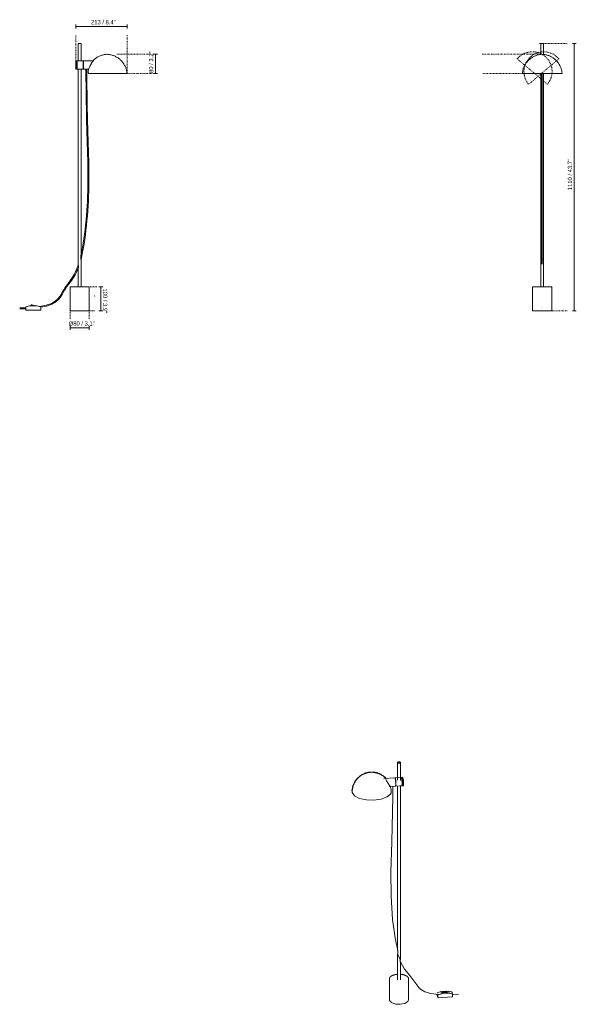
# Model space of a CAD drawing. Header units: millimetres. Extents: x -3675 to -1349, y -2871 to 6929.
# Tile 1 of 2: x -3675 to -1349, y -2871 to 1214. Entities that reach past the tile are written whole.
import ezdxf

# ---------------------------------------------------------------- set-up
doc = ezdxf.new("R2010")
doc.units = ezdxf.units.MM
doc.linetypes.add('Dash', pattern=[6, 3, -3])
for name, color, linetype, lineweight in [('Cotas', 7, 'Continuous', 9), ('Cotas-8', 7, 'Continuous', 9), ('Lighthing Fixture Detail Wide Black', 7, 'Continuous', 20), ('Luminarias', 7, 'Continuous', 20)]:
    doc.layers.add(name, color=color, linetype=linetype, lineweight=lineweight)
doc.layers.add('Lighthing Fixture Dim Grey Dash', color=7, linetype='Dash', lineweight=9, true_color=0xd2d2d2)
doc.styles.add('Arial Narrow', font='ARIALN.TTF', dxfattribs={"height": 17.6})
doc.dimstyles.new('FARO_-_2_2mm_Arial_Narrow_mm_Inch_Right', dxfattribs={"dimscale": 304.8, "dimtxt": 18.012385, "dimasz": 0, "dimexe": 0.026247, "dimexo": 0.0625, "dimgap": 0.013123, "dimtad": 1, "dimdec": 0, "dimzin": 0, "dimdsep": 46, "dimtxsty": 'Arial Narrow', "dimblk1": 'NONE', "dimblk2": 'NONE', "dimsah": 1, "dimcen": 0.09, "dimadec": 0, "dimazin": 0, "dimtfac": 1, "dimtdec": 4, "dimtix": 1, "dimtmove": 0, "dimatfit": 3, "dimfxl": 0.026247, "dimfxlon": 1, "dimtvp": 1, "dimtolj": 1, "dimtzin": 0, "dimarcsym": 2})
doc.dimstyles.new('FARO_-_2_2mm_Arial_Narrow_mm_Inch_Right_2', dxfattribs={"dimscale": 304.8, "dimtxt": 18.012385, "dimasz": 0, "dimexe": 0.026247, "dimexo": 0.0625, "dimgap": 0.013123, "dimtad": 1, "dimdec": 0, "dimzin": 0, "dimdsep": 46, "dimtxsty": 'Arial Narrow', "dimblk1": 'NONE', "dimblk2": 'NONE', "dimsah": 1, "dimcen": 0.09, "dimadec": 0, "dimazin": 0, "dimtfac": 1, "dimtdec": 4, "dimtix": 1, "dimtmove": 0, "dimatfit": 3, "dimfxl": 0.026247, "dimfxlon": 1, "dimtvp": 1, "dimtolj": 1, "dimtzin": 0, "dimarcsym": 2})

# ---------------------------------------------------------------- blocks, each defined once
blk = doc.blocks.new('matilda_floorlamp - 28251 STUDIO Black table lamp-499302-Alzado_PDF')
at = {"layer": 'Luminarias'}
for p, q in [((-3431.7, 1116), (-3431.7, 1042.5)), ((-3420.2, 1116), (-3431.7, 1116)), ((-3420.2, 1042.5), (-3420.2, 1116)), ((-3438.4, 1043.6), (-3442.4, 1043.6)), ((-3442.4, 1008.6), (-3442.4, 1043.6)), ((-3438.4, 1008.6), (-3438.4, 1043.6)), ((-3436.7, 1030.4), (-3438.4, 1030.4)), ((-3438.4, 1021.9), (-3436.7, 1021.9)), ((-3410.9, 1043.6), (-3436.7, 1043.6)), ((-3436.7, 1008.6), (-3436.7, 1043.6)), ((-3410.9, 1008.6), (-3410.9, 1043.6)), ((-3409.9, 1031.5), (-3410.9, 1031.5)), ((-3367.5, 1043.6), (-3409.9, 1043.6)), ((-3409.9, 1043.6), (-3409.9, 1008.6)), ((-3442.4, 1008.6), (-3438.4, 1008.6)), ((-3436.7, 1008.6), (-3410.9, 1008.6)), ((-3431.7, 1009.7), (-3431.7, 195.1)), ((-3420.2, 237.4), (-3420.2, 1009.7)), ((-3410.9, 1020.8), (-3409.9, 1020.8)), ((-3409.9, 1008.6), (-3388.6, 1008.6)), ((-3386.7, 990.5), (-3229.4, 990.5)), ((-3420.2, 106), (-3420.2, 220.1)), ((-3431.6, 183.6), (-3433.2, 179.8)), ((-3431.7, 183.4), (-3431.7, 106)), ((-3465.9, 104), (-3465.9, 6)), ((-3385.9, 6), (-3385.9, 104)), ((-3674.6, 18.3), (-3649.2, 19.1)), ((-3649.2, 19.1), (-3674.6, 18.3)), ((-3674.6, 14.3), (-3649.2, 15.1)), ((-3649.2, 21.9), (-3649.2, 10.5)), ((-3634.2, 27.5), (-3648.6, 22.7)), ((-3648.2, 9.5), (-3588.2, 9.5)), ((-3602.2, 27.5), (-3634.2, 27.5)), ((-3626.9, 30.1), (-3628.2, 27.5)), ((-3608.2, 27.5), (-3624.7, 31.2)), ((-3587.9, 22.7), (-3602.2, 27.5)), ((-3587.2, 10.5), (-3587.2, 21.8)), ((-3465.9, 6), (-3425.9, 6)), ((-3425.9, 6), (-3385.9, 6))]:
    blk.add_line(p, q, dxfattribs=at)
at = {"layer": 'Luminarias', "flags": 128}
for points in [[(-3369.1, 1045.5), (-3366.6, 1047.8), (-3364, 1050.1), (-3361.3, 1052.3), (-3358.6, 1054.4), (-3355.7, 1056.3), (-3352.8, 1058.2), (-3349.8, 1059.9), (-3346.8, 1061.5), (-3343.6, 1063), (-3340.5, 1064.3), (-3337.2, 1065.5), (-3333.9, 1066.6), (-3330.6, 1067.6), (-3327.3, 1068.4), (-3323.9, 1069.1), (-3320.5, 1069.7), (-3317.1, 1070.1), (-3313.6, 1070.4), (-3311.9, 1070.5)], [(-3311.9, 1070.5), (-3308.4, 1070.2), (-3305, 1069.9), (-3301.6, 1069.4), (-3298.2, 1068.8), (-3294.8, 1068), (-3291.5, 1067.1), (-3288.2, 1066.1), (-3284.9, 1064.9), (-3281.7, 1063.7), (-3278.6, 1062.2), (-3275.5, 1060.7), (-3272.5, 1059), (-3269.5, 1057.3), (-3266.6, 1055.4), (-3263.8, 1053.3), (-3261.1, 1051.2), (-3258.4, 1049), (-3255.9, 1046.7), (-3253.5, 1044.2), (-3251.1, 1041.7), (-3248.9, 1039.1), (-3246.7, 1036.4), (-3244.7, 1033.6), (-3242.8, 1030.7), (-3241, 1027.8), (-3239.3, 1024.7), (-3237.7, 1021.7), (-3236.3, 1018.5), (-3235, 1015.3), (-3233.8, 1012.1), (-3232.7, 1008.8), (-3231.8, 1005.5), (-3231, 1002.1), (-3230.4, 998.7), (-3229.9, 995.3), (-3229.5, 991.9), (-3229.4, 990.5)], [(-3420.3, 219.8), (-3416.7, 234.6), (-3413.4, 250.4), (-3410.2, 267.1), (-3407.2, 284.6), (-3404.5, 302.8), (-3401.9, 321.6), (-3399.6, 340.9), (-3397.4, 360.6), (-3395.5, 380.5), (-3393.7, 400.7), (-3392.2, 421), (-3390.8, 441.2), (-3389.7, 461.3), (-3388.8, 481.2), (-3388.1, 500.8), (-3387.6, 520), (-3387.4, 538.9), (-3387.3, 557.6), (-3387.3, 576.4), (-3387.5, 595.2), (-3387.8, 614.2), (-3388.3, 633.6), (-3388.8, 653.5), (-3389.4, 673.9), (-3390, 695.1), (-3390.7, 717.1), (-3391.4, 740.2), (-3392.2, 764.3), (-3392.9, 789.6), (-3393.5, 816.3), (-3394.1, 844.5), (-3394.7, 874.3), (-3395.2, 905.8), (-3395.5, 939.1), (-3395.8, 974.5), (-3395.9, 1009)], [(-3399.9, 1009), (-3399.8, 974.6), (-3399.5, 939.3), (-3399.2, 906), (-3398.7, 874.6), (-3398.1, 844.8), (-3397.5, 816.7), (-3396.9, 790), (-3396.2, 764.7), (-3395.5, 740.7), (-3394.7, 717.7), (-3394.1, 695.7), (-3393.4, 674.6), (-3392.8, 654.1), (-3392.3, 634.3), (-3391.9, 615), (-3391.5, 596), (-3391.3, 577.3), (-3391.3, 558.6), (-3391.4, 540), (-3391.6, 521.2), (-3392.1, 502.1), (-3392.8, 482.7), (-3393.7, 462.9), (-3394.7, 442.9), (-3396.1, 422.8), (-3397.6, 402.6), (-3399.3, 382.5), (-3401.2, 362.6), (-3403.3, 343), (-3405.7, 323.8), (-3408.2, 305), (-3410.9, 286.9), (-3413.8, 269.5), (-3417, 252.8), (-3420.3, 237.1)], [(-3420.3, 237.1), (-3417, 252.8), (-3413.8, 269.5), (-3410.9, 286.9), (-3408.2, 305), (-3405.7, 323.8), (-3403.3, 343), (-3401.2, 362.6), (-3399.3, 382.5), (-3397.6, 402.6), (-3396.1, 422.8), (-3394.7, 442.9), (-3393.7, 462.9), (-3392.8, 482.7), (-3392.1, 502.1), (-3391.6, 521.2), (-3391.4, 540), (-3391.3, 558.6), (-3391.3, 577.3), (-3391.5, 596), (-3391.9, 615), (-3392.3, 634.3), (-3392.8, 654.1), (-3393.4, 674.6), (-3394.1, 695.7), (-3394.7, 717.7), (-3395.5, 740.7), (-3396.2, 764.7), (-3396.9, 790), (-3397.5, 816.7), (-3398.1, 844.8), (-3398.7, 874.6), (-3399.2, 906), (-3399.5, 939.3), (-3399.8, 974.6), (-3399.9, 1008.8)], [(-3395.9, 1008.8), (-3395.8, 974.5), (-3395.5, 939.1), (-3395.2, 905.8), (-3394.7, 874.3), (-3394.1, 844.5), (-3393.5, 816.3), (-3392.9, 789.6), (-3392.2, 764.3), (-3391.4, 740.2), (-3390.7, 717.1), (-3390, 695.1), (-3389.4, 673.9), (-3388.8, 653.5), (-3388.3, 633.6), (-3387.8, 614.2), (-3387.5, 595.2), (-3387.3, 576.4), (-3387.3, 557.6), (-3387.4, 538.9), (-3387.6, 520), (-3388.1, 500.8), (-3388.8, 481.2), (-3389.7, 461.3), (-3390.8, 441.2), (-3392.2, 421), (-3393.7, 400.7), (-3395.5, 380.5), (-3397.4, 360.6), (-3399.6, 340.9), (-3401.9, 321.6), (-3404.5, 302.8), (-3407.2, 284.6), (-3410.2, 267.1), (-3413.4, 250.4), (-3416.7, 234.6), (-3420.3, 219.8)], [(-3592, 24.1), (-3565.1, 29.7), (-3543.2, 37.3), (-3527.3, 46.1), (-3516.1, 55.6), (-3508.2, 65.4), (-3502.4, 75.2), (-3497.2, 84.5), (-3492.1, 93.2), (-3487, 101.2), (-3481.9, 108.7), (-3476.8, 115.7), (-3471.9, 122.5), (-3466.9, 129.2), (-3462.1, 135.9), (-3457.4, 142.8), (-3452.8, 149.9), (-3448.3, 157.6), (-3443.9, 165.8), (-3439.7, 174.7), (-3435.6, 184.5), (-3431.6, 195.3)], [(-3431.6, 195.3), (-3435.6, 184.5), (-3439.7, 174.7), (-3443.9, 165.8), (-3448.3, 157.6), (-3452.8, 149.9), (-3457.4, 142.8), (-3462.1, 135.9), (-3466.9, 129.2), (-3471.9, 122.5), (-3476.8, 115.7), (-3481.9, 108.7), (-3487, 101.2), (-3492.1, 93.2), (-3497.2, 84.5), (-3502.4, 75.2), (-3508.2, 65.4), (-3516.1, 55.6), (-3527.3, 46.1), (-3543.2, 37.3), (-3565.1, 29.7), (-3592, 24.1)], [(-3587.2, 21), (-3563.9, 25.9), (-3541.4, 33.8), (-3524.9, 42.9), (-3513.1, 53), (-3504.8, 63.3), (-3498.7, 73.4), (-3493.6, 82.8), (-3488.5, 91.3), (-3483.5, 99.2), (-3478.4, 106.6), (-3473.4, 113.6), (-3468.5, 120.4), (-3463.5, 127.1), (-3458.7, 133.9), (-3453.9, 140.8), (-3449.2, 148.2), (-3444.6, 156), (-3440.1, 164.4), (-3435.8, 173.5), (-3431.6, 183.6)], [(-3437.9, 169.1), (-3440.1, 164.4), (-3444.6, 156), (-3446.9, 152.1)], [(-3434.7, 176.3), (-3435.8, 173.5), (-3437.4, 170)], [(-3447.7, 150.7), (-3449.2, 148.2), (-3453.9, 140.8), (-3458.7, 133.9), (-3463.5, 127.1), (-3468.5, 120.4), (-3473.4, 113.6), (-3478.4, 106.6), (-3483.5, 99.2), (-3488.5, 91.3), (-3493.6, 82.8), (-3498.7, 73.4), (-3500, 71.4)], [(-3465.9, 104), (-3465.9, 104.1), (-3465.9, 104.2), (-3465.9, 104.2), (-3465.9, 104.3), (-3465.9, 104.4), (-3465.9, 104.5), (-3465.9, 104.6), (-3465.8, 104.6), (-3465.8, 104.7), (-3465.8, 104.8), (-3465.7, 104.9), (-3465.7, 104.9), (-3465.7, 105), (-3465.6, 105.1), (-3465.6, 105.1), (-3465.5, 105.2), (-3465.5, 105.3), (-3465.4, 105.3), (-3465.4, 105.4), (-3465.3, 105.4), (-3465.3, 105.5), (-3465.2, 105.5), (-3465.1, 105.6), (-3465.1, 105.6), (-3465, 105.7), (-3464.9, 105.7), (-3464.9, 105.8), (-3464.8, 105.8), (-3464.7, 105.8), (-3464.7, 105.9), (-3464.6, 105.9), (-3464.5, 105.9), (-3464.4, 105.9), (-3464.3, 106), (-3464.3, 106), (-3464.2, 106), (-3464.1, 106), (-3464, 106), (-3464, 106), (-3463.9, 106)], [(-3425.9, 106), (-3427.5, 106), (-3429, 106), (-3430.5, 106), (-3432, 106), (-3433.5, 106), (-3435, 106), (-3436.4, 106), (-3437.9, 106), (-3439.3, 106), (-3440.7, 106), (-3442.1, 106), (-3443.5, 106), (-3444.8, 106), (-3446.1, 106), (-3447.4, 106), (-3448.6, 106), (-3449.8, 106), (-3451, 106), (-3452.1, 106), (-3453.2, 106), (-3454.2, 106), (-3455.2, 106), (-3456.2, 106), (-3457.1, 106), (-3457.9, 106), (-3458.7, 106), (-3459.4, 106), (-3460.1, 106), (-3460.8, 106), (-3461.3, 106), (-3461.9, 106), (-3462.3, 106), (-3462.7, 106), (-3463.1, 106), (-3463.4, 106), (-3463.6, 106), (-3463.8, 106), (-3463.9, 106), (-3463.9, 106), (-3463.9, 106)], [(-3463.9, 106), (-3463.9, 106), (-3463.8, 106), (-3463.7, 106), (-3463.4, 106), (-3463.2, 106), (-3462.8, 106), (-3462.5, 106), (-3462, 106), (-3461.5, 106), (-3460.9, 106), (-3460.3, 106), (-3459.6, 106), (-3458.9, 106), (-3458.1, 106), (-3457.3, 106), (-3456.4, 106), (-3455.5, 106), (-3454.5, 106), (-3453.5, 106), (-3452.4, 106), (-3451.3, 106), (-3450.1, 106), (-3449, 106), (-3447.7, 106), (-3446.5, 106), (-3445.2, 106), (-3443.8, 106), (-3442.5, 106), (-3441.1, 106), (-3439.7, 106), (-3438.3, 106), (-3436.8, 106), (-3435.4, 106), (-3433.9, 106), (-3432.4, 106), (-3431.7, 106)], [(-3387.9, 106), (-3388, 106), (-3388.1, 106), (-3388.2, 106), (-3388.4, 106), (-3388.7, 106), (-3389, 106), (-3389.4, 106), (-3389.9, 106), (-3390.4, 106), (-3390.9, 106), (-3391.6, 106), (-3392.2, 106), (-3393, 106), (-3393.7, 106), (-3394.6, 106), (-3395.5, 106), (-3396.4, 106), (-3397.4, 106), (-3398.4, 106), (-3399.5, 106), (-3400.6, 106), (-3401.7, 106), (-3402.9, 106), (-3404.1, 106), (-3405.4, 106), (-3406.7, 106), (-3408, 106), (-3409.4, 106), (-3410.8, 106), (-3412.2, 106), (-3413.6, 106), (-3415, 106), (-3416.5, 106), (-3418, 106), (-3419.5, 106), (-3421, 106), (-3422.5, 106), (-3424, 106), (-3425.5, 106), (-3425.9, 106)], [(-3420.2, 106), (-3419.9, 106), (-3418.4, 106), (-3416.9, 106), (-3415.4, 106), (-3414, 106), (-3412.5, 106), (-3411.1, 106), (-3409.7, 106), (-3408.4, 106), (-3407, 106), (-3405.7, 106), (-3404.5, 106), (-3403.2, 106), (-3402, 106), (-3400.9, 106), (-3399.8, 106), (-3398.7, 106), (-3397.6, 106), (-3396.6, 106), (-3395.7, 106), (-3394.8, 106), (-3394, 106), (-3393.2, 106), (-3392.4, 106), (-3391.7, 106), (-3391.1, 106), (-3390.5, 106), (-3390, 106), (-3389.5, 106), (-3389.1, 106), (-3388.8, 106), (-3388.5, 106), (-3388.3, 106), (-3388.1, 106), (-3388, 106), (-3387.9, 106), (-3387.9, 106)], [(-3387.9, 106), (-3387.9, 106), (-3387.8, 106), (-3387.7, 106), (-3387.6, 106), (-3387.5, 106), (-3387.5, 105.9), (-3387.4, 105.9), (-3387.3, 105.9), (-3387.2, 105.9), (-3387.2, 105.8), (-3387.1, 105.8), (-3387, 105.8), (-3386.9, 105.7), (-3386.9, 105.7), (-3386.8, 105.7), (-3386.7, 105.6), (-3386.7, 105.6), (-3386.6, 105.5), (-3386.6, 105.4), (-3386.5, 105.4), (-3386.4, 105.3), (-3386.4, 105.3), (-3386.3, 105.2), (-3386.3, 105.1), (-3386.2, 105.1), (-3386.2, 105), (-3386.2, 104.9), (-3386.1, 104.9), (-3386.1, 104.8), (-3386.1, 104.7), (-3386, 104.6), (-3386, 104.6), (-3386, 104.5), (-3386, 104.4), (-3386, 104.3), (-3385.9, 104.3), (-3385.9, 104.2), (-3385.9, 104.1), (-3385.9, 104), (-3385.9, 104)], [(-3524.3, 43.5), (-3524.9, 42.9), (-3525.7, 42.5)], [(-3512.5, 53.7), (-3513.1, 53), (-3513.6, 52.6)], [(-3504.3, 64.1), (-3504.8, 63.3), (-3505.5, 62.5)], [(-3562.9, 26.2), (-3563.9, 25.9), (-3565.4, 25.6)], [(-3540.7, 34.2), (-3541.4, 33.8), (-3542.5, 33.4)]]:
    blk.add_lwpolyline(points, dxfattribs=at)
at = {"layer": 'Luminarias'}
for centre, radius, start, end in [((-3648.3, 21.8), 0.945, 110.857, 177.578), ((-3648.3, 21.8), 0.945, 110.857, 177.578), ((-3648.2, 10.5), 1, 180, 270), ((-3648.2, 10.5), 1, 180, 210), ((-3648.2, 10.5), 1, 225, 255), ((-3625.1, 29.2), 2, 77.4712, 153.4349), ((-3588.2, 10.5), 1, 270, 360), ((-3588.2, 10.5), 1, 270, 0), ((-3588.2, 21.8), 0.963, 1.59, 69.975)]:
    blk.add_arc(centre, radius, start, end, dxfattribs=at)
for points in [[(-3381.1, 1026), (-3382.9, 1022.9), (-3385.9, 1016.8), (-3388.2, 1010.3), (-3389.1, 1006.9)], [(-3431.6, 183.6), (-3431.6, 183.5), (-3431.7, 183.4), (-3431.7, 183.4), (-3431.7, 183.4)]]:
    blk.add_open_spline(points, degree=3, dxfattribs=at)
for points, knots in [([(-3369.1, 1045.5), (-3369.1, 1045.5), (-3369.3, 1045.2), (-3369.9, 1044.2), (-3370.6, 1043.3), (-3371.2, 1042.3), (-3371.7, 1041.4), (-3372.3, 1040.5), (-3373.1, 1039.3), (-3374.2, 1037.6), (-3375.3, 1035.8), (-3376.8, 1033.4), (-3378.8, 1030.1), (-3380.4, 1027.3), (-3381.1, 1026)], [-1, -1, -1, -1, -0.857143, -0.785714, -0.714286, -0.642857, -0.607143, -0.571429, -0.5, -0.428571, -0.357143, -0.285714, -0.142857, 0, 0, 0, 0]), ([(-3389.1, 1006.9), (-3389.7, 1005.2), (-3390.4, 1001.6), (-3390.6, 997.2), (-3390.1, 994.1), (-3389.3, 992.1), (-3388.1, 990.8), (-3387.2, 990.5), (-3386.7, 990.5)], [-1, -1, -1, -1, -0.785714, -0.571429, -0.428571, -0.285714, -0.142857, 0, 0, 0, 0]), ([(-3420.3, 219.8), (-3420.3, 219.9), (-3420.3, 220), (-3420.4, 220.1), (-3420.5, 220.3), (-3420.6, 220.4), (-3420.6, 220.6), (-3420.7, 220.7), (-3420.7, 220.9), (-3420.8, 221.2), (-3420.8, 221.7), (-3420.9, 222.2), (-3420.9, 222.5), (-3420.9, 222.8), (-3420.9, 223), (-3420.9, 223.4), (-3421, 223.8), (-3421, 224.3), (-3421, 224.6), (-3421, 225), (-3421, 225.4), (-3421, 226.1), (-3420.9, 227.3), (-3420.9, 229), (-3420.8, 230.8), (-3420.7, 232), (-3420.7, 232.6), (-3420.6, 232.9), (-3420.6, 233.2), (-3420.6, 233.4), (-3420.6, 233.8), (-3420.6, 234.2), (-3420.5, 234.6), (-3420.5, 235), (-3420.5, 235.2), (-3420.4, 235.5), (-3420.4, 235.8), (-3420.3, 236.3), (-3420.3, 236.8), (-3420.3, 237.1)], [0, 0, 0, 0, 0.027778, 0.055556, 0.069444, 0.083333, 0.097222, 0.107639, 0.118056, 0.138889, 0.166667, 0.194444, 0.208333, 0.222222, 0.236111, 0.25, 0.277778, 0.305556, 0.319444, 0.333333, 0.361111, 0.388889, 0.444444, 0.555556, 0.666667, 0.722222, 0.75, 0.763889, 0.777778, 0.791667, 0.805556, 0.833333, 0.861111, 0.875, 0.888889, 0.902778, 0.916667, 0.944444, 1, 1, 1, 1]), ([(-3431.6, 195.3), (-3431.6, 195.3), (-3431.5, 195.3), (-3431.5, 195.3), (-3431.4, 195.2), (-3431.3, 195.1), (-3431.3, 195), (-3431.3, 194.9), (-3431.2, 194.8), (-3431.2, 194.6), (-3431.1, 194.4), (-3431.1, 194.1), (-3431.1, 193.9), (-3431, 193.8), (-3431, 193.6), (-3431, 193.4), (-3431, 193.1), (-3430.9, 192.8), (-3430.9, 192.5), (-3430.9, 192.3), (-3430.9, 192.1), (-3430.9, 191.9), (-3430.9, 191.7), (-3430.9, 191.3), (-3430.9, 191), (-3430.9, 190.5), (-3430.9, 189.8), (-3431, 189.1), (-3431, 188.4), (-3431.1, 187.7), (-3431.1, 187.3), (-3431.1, 186.9), (-3431.2, 186.6), (-3431.2, 186.3), (-3431.2, 186.2), (-3431.2, 186), (-3431.3, 185.7), (-3431.3, 185.4), (-3431.3, 185.1), (-3431.4, 184.9), (-3431.4, 184.8), (-3431.4, 184.6), (-3431.5, 184.4), (-3431.5, 184), (-3431.6, 183.8), (-3431.6, 183.6)], [0, 0, 0, 0, 0.027778, 0.055556, 0.069444, 0.083333, 0.097222, 0.111111, 0.125, 0.138889, 0.166667, 0.180556, 0.194444, 0.208333, 0.222222, 0.236111, 0.25, 0.277778, 0.305556, 0.319444, 0.333333, 0.347222, 0.361111, 0.388889, 0.416667, 0.444444, 0.5, 0.555556, 0.611111, 0.666667, 0.694444, 0.722222, 0.75, 0.763889, 0.777778, 0.791667, 0.805556, 0.833333, 0.861111, 0.875, 0.888889, 0.902778, 0.916667, 0.944444, 1, 1, 1, 1])]:
    blk.add_open_spline(points, degree=3, knots=knots, dxfattribs=at)
blk = doc.blocks.new('matilda_floorlamp - 28251 STUDIO Black table lamp-499302-00 Isometrico PDF')
at = {"layer": 'Luminarias', "color": 9, "lineweight": 9, "true_color": 0xc0c0c0}
for p, q in [((4307.1, -1867.8), (4307.1, -1941.3)), ((4318.6, -1942.6), (4318.6, -1867.8)), ((4242.7, -1938.2), (4242.5, -1937.6)), ((4295.9, -1931.1), (4250.2, -1934)), ((4295.8, -1931.2), (4297, -1933)), ((4298, -1933), (4296.5, -1931.5)), ((4322.5, -1929.4), (4296.9, -1931)), ((4323.6, -1931.3), (4322.3, -1929.5)), ((4328.1, -1929), (4324.2, -1929.3)), ((4329.2, -1931), (4328, -1929.2)), ((4118.2, -1991.6), (4118, -1981.8)), ((4272.3, -1967.7), (4298.1, -1966)), ((4299.1, -1966), (4324.7, -1964.3)), ((4307.1, -1964.9), (4307.1, -2647.6)), ((4318.6, -2684.7), (4318.6, -1963.7)), ((4326.4, -1964.2), (4330.3, -1964)), ((4307.1, -2662.9), (4307.1, -2769.5)), ((4318.4, -2683.9), (4307.1, -2662.9)), ((4307.1, -2662.9), (4307.1, -2662.9)), ((4307.3, -2663.3), (4307.2, -2663)), ((4307.4, -2663.7), (4307.3, -2663.3)), ((4318.6, -2769.5), (4318.6, -2695.1)), ((4272.9, -2765.7), (4272.9, -2852.7)), ((4352.9, -2852.7), (4352.9, -2765.7)), ((4472, -2823.3), (4486.2, -2818.1)), ((4486.2, -2818.1), (4517.9, -2816.1)), ((4488.8, -2826.8), (4486.2, -2818.1)), ((4493.2, -2821.2), (4509.5, -2816.9)), ((4511.7, -2817.7), (4513, -2819.9)), ((4517.9, -2816.1), (4532.2, -2819.5)), ((4520.5, -2824.8), (4517.9, -2816.1)), ((4471.4, -2825), (4471.4, -2824.1)), ((4471.6, -2825), (4471.4, -2824.1)), ((4471.4, -2834.2), (4471.4, -2829.9)), ((4471.4, -2834.4), (4471.4, -2834.2)), ((4471.4, -2834.4), (4474, -2843.1)), ((4472.5, -2825.1), (4472, -2823.3)), ((4474, -2832.8), (4473, -2829.7)), ((4474.6, -2832), (4473.7, -2829)), ((4474, -2832.8), (4474, -2842.8)), ((4488.8, -2826.8), (4474.6, -2832)), ((4475, -2843.7), (4534.4, -2839.9)), ((4520.5, -2824.8), (4488.8, -2826.8)), ((4493.2, -2821.2), (4493.7, -2823)), ((4510.1, -2818.7), (4493.7, -2823)), ((4493.7, -2823), (4513.6, -2821.8)), ((4513.6, -2821.8), (4512.3, -2819.5)), ((4513.6, -2821.8), (4513, -2819.9)), ((4534.8, -2828.2), (4520.5, -2824.8)), ((4534.8, -2828.2), (4532.2, -2819.5)), ((4535.3, -2828.7), (4532.8, -2820)), ((4535.4, -2828.9), (4535.3, -2828.5)), ((4535.4, -2838.9), (4535.4, -2828.9)), ((4535.4, -2831.3), (4560.3, -2830.2))]:
    blk.add_line(p, q, dxfattribs=at)
for points in [[(4318.6, -1867.4, 0), (4318.2, -1866.8, 0), (4317.4, -1866.2, 0), (4316.4, -1865.7, 0), (4315, -1865.4, 0), (4313.6, -1865.2, 0), (4312.1, -1865.2, 0), (4310.6, -1865.4, 0), (4309.4, -1865.7, 0), (4308.3, -1866.2, 0), (4307.6, -1866.8, 0), (4307.2, -1867.5, 0), (4307.2, -1868.2, 0)], [(4307.2, -1868.2, 0), (4307.6, -1868.8, 0), (4308.3, -1869.4, 0), (4309.4, -1869.9, 0), (4310.7, -1870.3, 0), (4312.2, -1870.4, 0), (4313.7, -1870.4, 0), (4315.1, -1870.3, 0), (4316.4, -1869.9, 0), (4317.5, -1869.4, 0), (4318.2, -1868.8, 0), (4318.6, -1868.1, 0), (4318.6, -1867.4, 0)], [(4117.5, -1984.9, 0), (4118.4, -1977.7, 0), (4119.9, -1970.7, 0), (4121.9, -1964, 0), (4124.3, -1957.9, 0), (4127, -1952.2, 0), (4129.9, -1947, 0), (4133, -1942.3, 0), (4136.2, -1938.2, 0), (4139.4, -1934.4, 0), (4142.6, -1931.2, 0), (4145.7, -1928.2, 0), (4148.7, -1925.7, 0), (4151.6, -1923.4, 0), (4154.5, -1921.4, 0), (4157.2, -1919.6, 0), (4159.8, -1918.1, 0), (4162.3, -1916.7, 0), (4164.7, -1915.5, 0), (4167, -1914.4, 0), (4169.2, -1913.4, 0), (4171.3, -1912.6, 0), (4173.4, -1911.8, 0), (4175.3, -1911.2, 0), (4177.2, -1910.6, 0), (4179.1, -1910.1, 0), (4180.8, -1909.6, 0), (4182.6, -1909.2, 0), (4184.3, -1908.8, 0), (4185.9, -1908.5, 0), (4187.5, -1908.3, 0), (4189, -1908, 0), (4190.6, -1907.8, 0), (4192.1, -1907.7, 0), (4193.6, -1907.5, 0), (4195.1, -1907.4, 0), (4196.5, -1907.3, 0), (4198, -1907.3, 0), (4199.4, -1907.3, 0), (4200.9, -1907.3, 0), (4202.3, -1907.3, 0), (4203.8, -1907.4, 0), (4205.3, -1907.5, 0), (4206.7, -1907.6, 0), (4208.2, -1907.7, 0), (4209.8, -1907.9, 0), (4211.3, -1908.1, 0), (4212.9, -1908.3, 0), (4214.5, -1908.6, 0), (4216.1, -1909, 0), (4217.8, -1909.3, 0), (4219.6, -1909.8, 0), (4221.4, -1910.2, 0), (4223.2, -1910.8, 0), (4225.2, -1911.4, 0), (4227.1, -1912.1, 0), (4229.2, -1912.9, 0), (4231.4, -1913.8, 0), (4233.6, -1914.8, 0), (4235.9, -1915.9, 0), (4238.4, -1917.2, 0), (4240.9, -1918.6, 0), (4243.6, -1920.2, 0), (4246.3, -1922.1, 0), (4249.2, -1924.2, 0), (4252.2, -1926.5, 0), (4255.2, -1929.2, 0), (4258.3, -1932.3, 0), (4260.5, -1934.5, 0)], [(4118.5, -1984.9, 0), (4119.4, -1977.8, 0), (4120.8, -1970.9, 0), (4122.8, -1964.3, 0), (4125.2, -1958.2, 0), (4127.9, -1952.6, 0), (4130.8, -1947.5, 0), (4133.9, -1942.9, 0), (4137, -1938.7, 0), (4140.2, -1935.1, 0), (4143.3, -1931.8, 0), (4146.4, -1929, 0), (4149.4, -1926.4, 0), (4152.3, -1924.2, 0), (4155.1, -1922.2, 0), (4157.7, -1920.5, 0), (4160.3, -1918.9, 0), (4162.8, -1917.6, 0), (4165.2, -1916.4, 0), (4167.4, -1915.3, 0), (4169.6, -1914.4, 0), (4171.7, -1913.5, 0), (4173.7, -1912.8, 0), (4175.7, -1912.1, 0), (4177.5, -1911.5, 0), (4179.4, -1911, 0), (4181.1, -1910.6, 0), (4182.8, -1910.2, 0), (4184.5, -1909.8, 0), (4186.1, -1909.5, 0), (4187.7, -1909.2, 0), (4189.2, -1909, 0), (4190.7, -1908.8, 0), (4192.2, -1908.7, 0), (4193.7, -1908.5, 0), (4195.1, -1908.4, 0), (4196.6, -1908.3, 0), (4198, -1908.3, 0), (4199.5, -1908.3, 0), (4200.9, -1908.3, 0), (4202.3, -1908.3, 0), (4203.8, -1908.4, 0), (4205.2, -1908.5, 0), (4206.7, -1908.6, 0), (4208.2, -1908.7, 0), (4209.7, -1908.9, 0), (4211.2, -1909.1, 0), (4212.7, -1909.3, 0), (4214.3, -1909.6, 0), (4216, -1909.9, 0), (4217.6, -1910.3, 0), (4219.4, -1910.7, 0), (4221.1, -1911.2, 0), (4223, -1911.8, 0), (4224.9, -1912.4, 0), (4226.8, -1913.1, 0), (4228.9, -1913.8, 0), (4231, -1914.7, 0), (4233.2, -1915.7, 0), (4235.5, -1916.8, 0), (4237.9, -1918.1, 0), (4240.4, -1919.5, 0), (4243.1, -1921.1, 0), (4245.8, -1922.9, 0), (4248.6, -1925, 0), (4251.5, -1927.3, 0), (4254.6, -1930, 0), (4257.7, -1933, 0), (4259.3, -1934.7, 0)], [(4256.6, -1934, 0), (4256.3, -1932.3, 0), (4256.8, -1931.7, 0), (4257.9, -1932.2, 0), (4259.4, -1933.4, 0)], [(4258.1, -1933.5, 0), (4256.6, -1932.3, 0), (4256.4, -1932.2, 0)], [(4271.2, -1959.4, 0), (4268.8, -1955.8, 0), (4266.3, -1951.8, 0), (4263.8, -1947.8, 0), (4261.4, -1943.8, 0), (4259.3, -1940, 0), (4257.6, -1936.6, 0), (4256.6, -1934, 0)], [(4279.1, -1975.8, 0), (4275.7, -1967.4, 0), (4271.2, -1959.4, 0)], [(4297, -1933, 0), (4298.7, -1943.2, 0), (4299.4, -1956.6, 0), (4298.7, -1965.2, 0), (4298.2, -1965.9, 0)], [(4298.6, -1965.5, 0), (4299.7, -1965.1, 0), (4300.4, -1956.5, 0), (4299.7, -1943.2, 0), (4298, -1933, 0)], [(4325.3, -1931.2, 0), (4323.6, -1930.1, 0), (4323.4, -1930.8, 0)], [(4324.7, -1964.2, 0), (4325.3, -1963.5, 0), (4326, -1954.9, 0), (4325.3, -1941.5, 0), (4323.6, -1931.3, 0)], [(4325.4, -1962.8, 0), (4327, -1963.4, 0), (4327.7, -1954.8, 0), (4327, -1941.4, 0), (4325.3, -1931.2, 0)], [(4325.8, -1949.2, 0), (4325.8, -1948.7, 0), (4325.5, -1944.7, 0)], [(4330.4, -1963.9, 0), (4330.9, -1963.1, 0), (4331.6, -1954.5, 0), (4330.9, -1941.2, 0), (4329.2, -1931, 0)], [(4278.7, -1997.6, 0), (4263.8, -2010.5, 0), (4239.4, -2019.8, 0), (4209.1, -2024.2, 0), (4177.6, -2023, 0), (4149.3, -2016.4, 0), (4128.5, -2005.4, 0), (4118.2, -1991.6, 0)], [(4278.7, -1997.6, 0), (4279.7, -1995.5, 0), (4280.4, -1992.9, 0), (4280.8, -1989.7, 0), (4280.8, -1986.2, 0), (4280.6, -1982.6, 0), (4280, -1979, 0), (4279.1, -1975.8, 0)], [(4307.4, -2648.5, 0), (4296.4, -2594.9, 0), (4286.4, -2518.8, 0), (4279.8, -2422.8, 0), (4279.1, -2324.7, 0), (4283, -2196.9, 0), (4287, -2010.1, 0), (4287.2, -1966.7, 0)], [(4307.4, -2648.4, 0), (4307.7, -2650.5, 0), (4307.9, -2652.5, 0), (4308.1, -2654.4, 0), (4308.2, -2656.3, 0), (4308.3, -2658.2, 0), (4308.4, -2660.1, 0), (4308.3, -2661.9, 0), (4308, -2663.5, 0), (4307.4, -2663.7, 0)], [(4307.2, -2663, 0), (4307.1, -2662.9, 0), (4307.1, -2662.9, 0)], [(4318.6, -2695.1, 0), (4318.5, -2694.5, 0), (4318.4, -2693.5, 0), (4318.3, -2692.4, 0), (4318.2, -2691.2, 0), (4318.2, -2689.9, 0), (4318.2, -2688.6, 0), (4318.3, -2687.2, 0), (4318.4, -2685.7, 0), (4318.6, -2684.7, 0)], [(4318.6, -2695.1, 0), (4336, -2725.4, 0), (4357.8, -2752, 0), (4382.2, -2784.1, 0), (4394.8, -2801.5, 0), (4402.3, -2808.4, 0), (4420.4, -2818.7, 0), (4445.2, -2826.1, 0), (4477.4, -2830.3, 0)], [(4272.9, -2765.7, 0), (4272.9, -2764.8, 0), (4273, -2764, 0), (4273.2, -2763.1, 0), (4273.5, -2762.3, 0), (4273.8, -2761.4, 0), (4274.2, -2760.6, 0), (4274.7, -2759.8, 0), (4275.2, -2759, 0), (4275.8, -2758.3, 0), (4276.4, -2757.5, 0), (4277.1, -2756.8, 0), (4277.8, -2756.1, 0), (4278.6, -2755.4, 0), (4279.5, -2754.8, 0), (4280.4, -2754.2, 0), (4281.3, -2753.5, 0), (4282.3, -2753, 0), (4283.4, -2752.4, 0), (4284.5, -2751.8, 0), (4285.6, -2751.3, 0), (4286.8, -2750.8, 0), (4288, -2750.3, 0), (4289.2, -2749.9, 0), (4290.5, -2749.5, 0), (4291.8, -2749, 0), (4293.1, -2748.7, 0), (4294.5, -2748.3, 0), (4295.9, -2748, 0), (4297.3, -2747.7, 0), (4298.8, -2747.4, 0), (4300.2, -2747.2, 0), (4301.7, -2746.9, 0), (4303.2, -2746.7, 0), (4304.7, -2746.6, 0), (4306.3, -2746.4, 0), (4307.2, -2746.4, 0)], [(4352.9, -2765.7, 0), (4352.8, -2764.8, 0), (4352.7, -2764, 0), (4352.5, -2763.1, 0), (4352.3, -2762.3, 0), (4352, -2761.4, 0), (4351.6, -2760.6, 0), (4351.1, -2759.8, 0), (4350.6, -2759, 0), (4350, -2758.3, 0), (4349.4, -2757.5, 0), (4348.7, -2756.8, 0), (4347.9, -2756.1, 0), (4347.1, -2755.4, 0), (4346.3, -2754.8, 0), (4345.4, -2754.2, 0), (4344.4, -2753.5, 0), (4343.4, -2753, 0), (4342.4, -2752.4, 0), (4341.3, -2751.8, 0), (4340.2, -2751.3, 0), (4339, -2750.8, 0), (4337.8, -2750.3, 0), (4336.6, -2749.9, 0), (4335.3, -2749.5, 0), (4334, -2749, 0), (4332.6, -2748.7, 0), (4331.3, -2748.3, 0), (4329.9, -2748, 0), (4328.4, -2747.7, 0), (4327, -2747.4, 0), (4325.5, -2747.2, 0), (4324, -2746.9, 0), (4322.5, -2746.7, 0), (4321, -2746.6, 0), (4319.5, -2746.4, 0), (4318.6, -2746.4, 0)], [(4509.5, -2816.9, 0), (4509.9, -2816.8, 0), (4510.4, -2816.8, 0), (4510.8, -2816.9, 0), (4511.2, -2817.1, 0), (4511.5, -2817.4, 0), (4511.7, -2817.7, 0)], [(4512.3, -2819.5, 0), (4512, -2819.2, 0), (4511.7, -2819, 0), (4511.3, -2818.8, 0), (4510.9, -2818.7, 0), (4510.5, -2818.7, 0), (4510.1, -2818.7, 0)], [(4318.3, -2870.9, 0), (4297.8, -2869.8, 0), (4281.3, -2864, 0), (4273.3, -2855.2, 0), (4273, -2852, 0)], [(4352.8, -2852.4, 0), (4349.9, -2859.6, 0), (4337.4, -2867.2, 0), (4318.3, -2870.9, 0)], [(4471.4, -2824.1, 0), (4471.4, -2823.9, 0), (4471.5, -2823.7, 0), (4471.6, -2823.5, 0), (4471.8, -2823.4, 0), (4472, -2823.3, 0)], [(4474.6, -2832, 0), (4474.4, -2832.1, 0), (4474.2, -2832.2, 0), (4474.1, -2832.4, 0), (4474, -2832.6, 0), (4474, -2832.8, 0)], [(4474, -2842.8, 0), (4474, -2843.1, 0), (4474.1, -2843.3, 0), (4474.3, -2843.5, 0), (4474.5, -2843.6, 0), (4474.7, -2843.7, 0), (4475, -2843.7, 0)], [(4532.2, -2819.5, 0), (4532.4, -2819.5, 0), (4532.5, -2819.7, 0), (4532.7, -2819.8, 0), (4532.7, -2820, 0), (4532.8, -2820, 0)], [(4534.4, -2839.9, 0), (4534.6, -2839.8, 0), (4534.9, -2839.7, 0), (4535.1, -2839.6, 0), (4535.2, -2839.4, 0), (4535.3, -2839.2, 0), (4535.4, -2838.9, 0)], [(4535.4, -2828.9, 0), (4535.3, -2828.7, 0), (4535.3, -2828.5, 0), (4535.1, -2828.3, 0), (4535, -2828.2, 0), (4534.8, -2828.2, 0)]]:
    blk.add_polyline3d(points, dxfattribs=at)
blk = doc.blocks.new('matilda_floorlamp - 28251 STUDIO Black table lamp-V1-Alzado_PDF')
at = {"layer": 'Luminarias'}
for p, q in [((6721.3, 1116), (6721.3, 1069.9)), ((6727, 1116), (6721.3, 1116)), ((6732.8, 1116), (6727, 1116)), ((6732.8, 1069.9), (6732.8, 1116)), ((6644.5, 990.5), (6727, 990.5)), ((6721.3, 990.5), (6721.3, 106)), ((6727, 990.5), (6809.5, 990.5)), ((6732.8, 106), (6732.8, 990.5)), ((6724.1, 199.6), (6724.1, 225.2)), ((6729.9, 199.6), (6729.9, 225.2)), ((6687, 104), (6687, 6)), ((6767, 6), (6767, 104)), ((6687, 6), (6767, 6))]:
    blk.add_line(p, q, dxfattribs=at)
at = {"layer": 'Luminarias', "flags": 128}
for points in [[(6644.5, 990.5), (6644.8, 993.9), (6645.3, 997.3), (6645.9, 1000.7), (6646.6, 1004.1), (6647.5, 1007.4), (6648.5, 1010.7), (6649.6, 1014), (6650.8, 1017.2), (6652.2, 1020.4), (6653.7, 1023.5), (6655.4, 1026.5), (6657.1, 1029.5), (6659, 1032.4), (6661, 1035.2), (6663.1, 1038), (6665.3, 1040.6), (6667.6, 1043.2), (6670, 1045.7), (6672.5, 1048.1), (6675.1, 1050.3), (6677.8, 1052.5), (6680.6, 1054.6), (6683.4, 1056.5), (6686.4, 1058.3), (6689.4, 1060), (6692.4, 1061.6), (6695.6, 1063.1), (6698.7, 1064.4), (6702, 1065.6), (6705.3, 1066.7), (6708.6, 1067.7), (6711.9, 1068.5), (6715.3, 1069.2), (6718.7, 1069.7), (6722.2, 1070.1), (6725.6, 1070.4), (6727, 1070.5)], [(6727, 1070.5), (6730.4, 1070.2), (6733.9, 1069.9), (6737.3, 1069.4), (6740.7, 1068.8), (6744.1, 1068), (6747.4, 1067.1), (6750.7, 1066.1), (6754, 1064.9), (6757.2, 1063.7), (6760.3, 1062.2), (6763.4, 1060.7), (6766.4, 1059), (6769.4, 1057.3), (6772.3, 1055.4), (6775.1, 1053.3), (6777.8, 1051.2), (6780.4, 1049), (6783, 1046.7), (6785.4, 1044.2), (6787.8, 1041.7), (6790, 1039.1), (6792.2, 1036.4), (6794.2, 1033.6), (6796.1, 1030.7), (6797.9, 1027.8), (6799.6, 1024.7), (6801.2, 1021.7), (6802.6, 1018.5), (6803.9, 1015.3), (6805.1, 1012.1), (6806.1, 1008.8), (6807.1, 1005.5), (6807.9, 1002.1), (6808.5, 998.7), (6809, 995.3), (6809.4, 991.9), (6809.5, 990.5)], [(6724.1, 199.5), (6724.1, 208.5), (6724.1, 244.7), (6724.1, 296.8), (6724.1, 396.1), (6724.1, 513.4), (6724.1, 571.8), (6724.1, 610.4), (6724.1, 644.6), (6724.1, 677.2), (6724.1, 709.3), (6724.1, 741.6), (6724.1, 774.4), (6724.1, 808.1), (6724.1, 843), (6724.1, 879.1), (6724.1, 916.7), (6724.1, 955.7), (6724.1, 990.5)], [(6729.9, 199.5), (6729.9, 208.5), (6729.9, 244.7), (6729.9, 296.8), (6729.9, 396.1), (6729.9, 513.4), (6729.9, 571.8), (6729.9, 610.4), (6729.9, 644.6), (6729.9, 677.2), (6729.9, 709.3), (6729.9, 741.6), (6729.9, 774.4), (6729.9, 808.1), (6729.9, 843), (6729.9, 879.1), (6729.9, 916.7), (6729.9, 955.7), (6729.9, 990.5)], [(6687, 104), (6687, 104.1), (6687, 104.2), (6687, 104.2), (6687, 104.3), (6687, 104.4), (6687.1, 104.5), (6687.1, 104.6), (6687.1, 104.6), (6687.1, 104.7), (6687.2, 104.8), (6687.2, 104.9), (6687.2, 104.9), (6687.3, 105), (6687.3, 105.1), (6687.3, 105.1), (6687.4, 105.2), (6687.4, 105.3), (6687.5, 105.3), (6687.6, 105.4), (6687.6, 105.4), (6687.7, 105.5), (6687.7, 105.5), (6687.8, 105.6), (6687.9, 105.6), (6687.9, 105.7), (6688, 105.7), (6688.1, 105.8), (6688.1, 105.8), (6688.2, 105.8), (6688.3, 105.9), (6688.4, 105.9), (6688.4, 105.9), (6688.5, 105.9), (6688.6, 106), (6688.7, 106), (6688.7, 106), (6688.8, 106), (6688.9, 106), (6689, 106), (6689, 106)], [(6689, 106), (6689, 106), (6689.1, 106), (6689.3, 106), (6689.5, 106), (6689.8, 106), (6690.1, 106), (6690.5, 106), (6690.8, 106)], [(6765, 106), (6765, 106), (6764.9, 106), (6764.7, 106), (6764.5, 106), (6764.2, 106), (6763.9, 106), (6763.5, 106), (6763.1, 106), (6762.6, 106), (6762, 106), (6761.4, 106), (6760.7, 106), (6760, 106), (6759.2, 106), (6758.4, 106), (6757.5, 106), (6756.5, 106), (6755.6, 106), (6754.5, 106), (6753.5, 106), (6752.4, 106), (6751.2, 106), (6750, 106), (6748.8, 106), (6747.5, 106), (6746.2, 106), (6744.9, 106), (6743.6, 106), (6742.2, 106), (6740.8, 106), (6739.3, 106), (6737.9, 106), (6736.4, 106), (6735, 106), (6733.5, 106), (6732, 106), (6730.4, 106), (6728.9, 106), (6727.4, 106), (6725.9, 106), (6724.4, 106), (6722.9, 106), (6721.4, 106), (6719.9, 106), (6718.4, 106), (6716.9, 106), (6715.4, 106), (6714, 106), (6712.6, 106), (6711.2, 106), (6709.8, 106), (6708.5, 106), (6707.2, 106), (6705.9, 106), (6704.6, 106), (6703.4, 106), (6702.3, 106), (6701.1, 106), (6700, 106), (6699, 106), (6698, 106), (6697, 106), (6696.1, 106), (6695.2, 106), (6694.4, 106), (6693.7, 106), (6693, 106), (6692.3, 106), (6691.7, 106), (6691.2, 106), (6690.7, 106), (6690.3, 106), (6689.9, 106), (6689.6, 106), (6689.4, 106), (6689.2, 106), (6689.1, 106), (6689, 106), (6689, 106)], [(6763.2, 106), (6763.3, 106), (6763.7, 106), (6764.1, 106), (6764.4, 106), (6764.6, 106), (6764.8, 106), (6764.9, 106), (6765, 106), (6765, 106)], [(6765, 106), (6765.1, 106), (6765.2, 106), (6765.2, 106), (6765.3, 106), (6765.4, 106), (6765.5, 105.9), (6765.6, 105.9), (6765.6, 105.9), (6765.7, 105.9), (6765.8, 105.8), (6765.9, 105.8), (6765.9, 105.8), (6766, 105.7), (6766.1, 105.7), (6766.1, 105.7), (6766.2, 105.6), (6766.3, 105.6), (6766.3, 105.5), (6766.4, 105.4), (6766.4, 105.4), (6766.5, 105.3), (6766.5, 105.3), (6766.6, 105.2), (6766.6, 105.1), (6766.7, 105.1), (6766.7, 105), (6766.8, 104.9), (6766.8, 104.9), (6766.8, 104.8), (6766.9, 104.7), (6766.9, 104.6), (6766.9, 104.6), (6766.9, 104.5), (6767, 104.4), (6767, 104.3), (6767, 104.3), (6767, 104.2), (6767, 104.1), (6767, 104), (6767, 104)], [(6724.1, 16.2), (6724.1, 16.2), (6724.1, 16.3), (6724.1, 16.3)], [(6729.9, 16.2), (6729.9, 16.2), (6729.9, 16.3), (6729.9, 16.3)]]:
    blk.add_lwpolyline(points, dxfattribs=at)
at = {"layer": 'Luminarias'}
for points, knots in [([(6726.1, 219.8), (6725.9, 219.9), (6725.6, 220), (6725.3, 220.1), (6725, 220.3), (6724.9, 220.4), (6724.7, 220.6), (6724.6, 220.7), (6724.5, 220.9), (6724.4, 221.2), (6724.3, 221.7), (6724.3, 222.2), (6724.2, 222.5), (6724.2, 222.8), (6724.2, 223), (6724.1, 223.4), (6724.1, 223.8), (6724.1, 224.3), (6724.1, 224.6), (6724.1, 225), (6724.1, 225.4), (6724.1, 226.1), (6724.1, 226.6), (6724.1, 227)], [0, 0, 0, 0, 0.0277778, 0.0555556, 0.0694444, 0.0833333, 0.0972222, 0.1076389, 0.1180556, 0.1388889, 0.1666667, 0.1944444, 0.2083333, 0.2222222, 0.2361111, 0.25, 0.2777778, 0.3055556, 0.3194444, 0.3333333, 0.3611111, 0.3888889, 0.4444444, 0.4444444, 0.4444444, 0.4444444]), ([(6729.9, 227), (6729.9, 226.6), (6729.9, 226.1), (6729.9, 225.4), (6729.9, 225), (6729.9, 224.6), (6729.9, 224.3), (6729.9, 223.8), (6729.9, 223.4), (6729.8, 223), (6729.8, 222.8), (6729.8, 222.5), (6729.7, 222.2), (6729.7, 221.7), (6729.6, 221.3), (6729.5, 221), (6729.4, 220.8), (6729.3, 220.6), (6729.2, 220.4), (6729, 220.3), (6728.7, 220.1), (6728.4, 220), (6728.1, 219.9), (6727.9, 219.9)], [0.5555556, 0.5555556, 0.5555556, 0.5555556, 0.6111111, 0.6388889, 0.6666667, 0.6805556, 0.6944444, 0.7222222, 0.75, 0.7638889, 0.7777778, 0.7916667, 0.8055556, 0.8333333, 0.8611111, 0.875, 0.8854167, 0.8958333, 0.9166667, 0.9305556, 0.9444444, 0.9722222, 1, 1, 1, 1]), ([(6729.9, 225.2), (6729.9, 225.1), (6729.9, 224.9), (6729.9, 224.6), (6729.9, 224.3), (6729.9, 223.8), (6729.9, 223.4), (6729.8, 223), (6729.8, 222.8), (6729.8, 222.5), (6729.7, 222.2), (6729.7, 221.7), (6729.6, 221.3), (6729.5, 221), (6729.4, 220.8), (6729.3, 220.6), (6729.2, 220.4), (6729, 220.3), (6728.7, 220.1), (6728.4, 220), (6728.1, 219.9), (6727.9, 219.9)], [0.6482532, 0.6482532, 0.6482532, 0.6482532, 0.6666667, 0.6805556, 0.6944444, 0.7222222, 0.75, 0.7638889, 0.7777778, 0.7916667, 0.8055556, 0.8333333, 0.8611111, 0.875, 0.8854167, 0.8958333, 0.9166667, 0.9305556, 0.9444444, 0.9722222, 1, 1, 1, 1])]:
    blk.add_open_spline(points, degree=3, knots=knots, dxfattribs=at)
for points in [[(6727, 220.1), (6726.8, 220.1), (6726.5, 220.1), (6726.2, 219.9), (6726.1, 219.8)], [(6727.9, 219.9), (6727.8, 219.9), (6727.5, 220.1), (6727.2, 220.1), (6727, 220.1)]]:
    blk.add_open_spline(points, degree=3, dxfattribs=at)
blk = doc.blocks.new('DIMBLOCK1-Alzado_PDF')
at = {"layer": 'Cotas-8', "color": 251, "true_color": 0x5b5b5b}
for p, q in [((-3465.9, -64.1), (-3465.9, -56.1)), ((-3465.9, -64.1), (-3385.9, -64.1)), ((-3465.9, -64.1), (-3465.9, -72.1)), ((-3385.9, -64.1), (-3385.9, -56.1)), ((-3385.9, -64.1), (-3385.9, -72.1))]:
    blk.add_line(p, q, dxfattribs=at)
at = {"layer": 'Cotas-8', "color": 0, "insert": (-3471.1, -37.4), "char_height": 17.6, "width": 108.417, "attachment_point": 1, "line_spacing_factor": 0.974696, "style": 'Arial Narrow'}
blk.add_mtext('Ø80 / 3.1"', dxfattribs=at)
blk = doc.blocks.new('_None')
blk = doc.blocks.new('DIMBLOCK2-Alzado_PDF')
at = {"layer": 'Cotas-8', "color": 251, "true_color": 0x5b5b5b}
for p, q in [((-3111.6, 1070.5), (-3119.6, 1070.5)), ((-3111.6, 1070.5), (-3111.6, 990.5)), ((-3111.6, 1070.5), (-3103.6, 1070.5)), ((-3111.6, 990.5), (-3119.6, 990.5)), ((-3111.6, 990.5), (-3103.6, 990.5))]:
    blk.add_line(p, q, dxfattribs=at)
at = {"layer": 'Cotas-8', "color": 0, "insert": (-3138.3, 993.2), "char_height": 17.6, "width": 89.547, "attachment_point": 1, "rotation": 90, "line_spacing_factor": 0.974696, "style": 'Arial Narrow'}
blk.add_mtext('80 / 3.2"', dxfattribs=at)
blk = doc.blocks.new('DIMBLOCK3-Alzado_PDF')
at = {"layer": 'Cotas-8', "color": 251, "true_color": 0x5b5b5b}
for p, q in [((-3338, 106.1), (-3346, 106.1)), ((-3338, 106.1), (-3338, 6)), ((-3338, 106.1), (-3330, 106.1)), ((-3338, 6), (-3346, 6)), ((-3338, 6), (-3330, 6))]:
    blk.add_line(p, q, dxfattribs=at)
at = {"layer": 'Cotas-8', "color": 0, "insert": (-3311.3, 99), "char_height": 17.6, "width": 102.928, "attachment_point": 1, "rotation": 270, "line_spacing_factor": 0.974696, "style": 'Arial Narrow'}
blk.add_mtext('100 / 3.9"', dxfattribs=at)
blk = doc.blocks.new('DIMBLOCK4-Alzado_PDF')
at = {"layer": 'Cotas-8', "color": 251, "true_color": 0x5b5b5b}
for p, q in [((-3442.4, 1185.9), (-3442.4, 1193.9)), ((-3229.4, 1185.9), (-3442.4, 1185.9)), ((-3442.4, 1185.9), (-3442.4, 1177.9)), ((-3229.4, 1185.9), (-3229.4, 1193.9)), ((-3229.4, 1185.9), (-3229.4, 1177.9))]:
    blk.add_line(p, q, dxfattribs=at)
at = {"layer": 'Cotas-8', "color": 0, "insert": (-3378.8, 1212.6), "char_height": 17.6, "width": 102.928, "attachment_point": 1, "line_spacing_factor": 0.974696, "style": 'Arial Narrow'}
blk.add_mtext('213 / 8.4"', dxfattribs=at)
blk = doc.blocks.new('DIMBLOCK7-Alzado_PDF')
at = {"layer": 'Cotas-8', "color": 251, "true_color": 0x5b5b5b}
for p, q in [((-1374, 1116), (-1382, 1116)), ((-1374, 6), (-1374, 1116)), ((-1374, 1116), (-1366, 1116)), ((-1374, 6), (-1382, 6)), ((-1374, 6), (-1366, 6))]:
    blk.add_line(p, q, dxfattribs=at)
at = {"layer": 'Cotas-8', "color": 0, "insert": (-1400.7, 507), "char_height": 17.6, "width": 129.689, "attachment_point": 1, "rotation": 90, "line_spacing_factor": 0.974696, "style": 'Arial Narrow'}
blk.add_mtext('1110 / 43.7"', dxfattribs=at)

msp = doc.modelspace()

# ---------------------------------------------------------------- linework, layer by layer
at = {"layer": 'Lighthing Fixture Detail Wide Black'}
msp.add_line((-3364.1, 67.5), (-3363.5, 68.1), dxfattribs=at)
at = {"layer": 'Lighthing Fixture Dim Grey Dash'}
for p, q in [((-3442.4, 1043.6), (-3442.4, 1151.5)), ((-3229.4, 990.5), (-3229.4, 1151.5)), ((-1518.6, 1116), (-1403.6, 1116)), ((-3272, 1070.5), (-3132, 1070.5)), ((-1524.4, 1070.5), (-1755.9, 1070.5)), ((-1485.3, 946.2), (-1611.7, 1052.3)), ((-1563.5, 946.2), (-1437.1, 1052.3)), ((-3229.4, 990.5), (-3123.9, 990.5)), ((-1605.9, 990.5), (-1755.9, 990.5)), ((-1524.4, 990.5), (-1606.9, 990.5)), ((-3388.2, 106.1), (-3353.2, 106.1)), ((-3465.9, 6), (-3465.9, -30.1)), ((-3385.9, 6), (-3385.9, -30.1)), ((-3385.9, 6), (-3360.9, 6)), ((-1484.4, 6), (-1403.6, 6))]:
    msp.add_line(p, q, dxfattribs=at)
for centre, start, end in [((-1548.1, 998.9), 320, 140), ((-1500.7, 998.9), 40, 220)]:
    msp.add_arc(centre, 82, start, end, dxfattribs=at)

# ---------------------------------------------------------------- block references
at = {"layer": 'Luminarias'}
for name, p in [('matilda_floorlamp - 28251 STUDIO Black table lamp-499302-Alzado_PDF', (0, 0)), ('matilda_floorlamp - 28251 STUDIO Black table lamp-V1-Alzado_PDF', (-8233.9, 0))]:
    msp.add_blockref(name, p, dxfattribs=at)
at = {"layer": 'Luminarias', "color": 9, "lineweight": 9, "true_color": 0xc0c0c0}
msp.add_blockref('matilda_floorlamp - 28251 STUDIO Black table lamp-499302-00 Isometrico PDF', (-6414, 0), dxfattribs=at)

# ---------------------------------------------------------------- dimensions: what is measured, and where the dimension line sits
at = {"layer": 'Cotas', "color": 251, "true_color": 0x5b5b5b}
dim = msp.add_linear_dim(base=(-3442.4, 1185.9), p1=(-3229.4, 1177.9), p2=(-3442.4, 1177.9), dimstyle='FARO_-_2_2mm_Arial_Narrow_mm_Inch_Right', override={"dimpost": '<>', "dimfxl": 213.043773}, dxfattribs=at)
dim.commit()
dim.dimension.update_dxf_attribs({"geometry": 'DIMBLOCK4-Alzado_PDF', "text_midpoint": (-3335.9, 1201.3)})
for base, p1, p2, dimstyle, override, picture, middle in [((-1374, 1116), (-1382, 6), (-1382, 1116), 'FARO_-_2_2mm_Arial_Narrow_mm_Inch_Right', {"dimpost": '<>', "dimfxl": 1110}, 'DIMBLOCK7-Alzado_PDF', (-1389.3, 561)), ((-3111.6, 990.5), (-3119.6, 1070.5), (-3119.6, 990.5), 'FARO_-_2_2mm_Arial_Narrow_mm_Inch_Right', {"dimpost": '<>', "dimfxl": 80.085192}, 'DIMBLOCK2-Alzado_PDF', (-3127, 1030.5)), ((-3338, 6), (-3346, 106.1), (-3346, 6), 'FARO_-_2_2mm_Arial_Narrow_mm_Inch_Right_2', {"dimtad": 4, "dimpost": '<>', "dimfxl": 100.131946}, 'DIMBLOCK3-Alzado_PDF', (-3322.6, 56.1))]:
    dim = msp.add_linear_dim(base=base, p1=p1, p2=p2, angle=90, dimstyle=dimstyle, override=override, dxfattribs=at)
    dim.commit()
    dim.dimension.update_dxf_attribs({"geometry": picture, "text_midpoint": middle})
dim = msp.add_linear_dim(base=(-3385.9, -64.1), p1=(-3465.9, -72.1), p2=(-3385.9, -72.1), text='Ø<>', dimstyle='FARO_-_2_2mm_Arial_Narrow_mm_Inch_Right', override={"dimpost": '<>', "dimfxl": 80}, dxfattribs=at)
dim.commit()
dim.dimension.update_dxf_attribs({"geometry": 'DIMBLOCK1-Alzado_PDF', "text_midpoint": (-3425.9, -48.5)})

doc.saveas('drawing.dxf')
